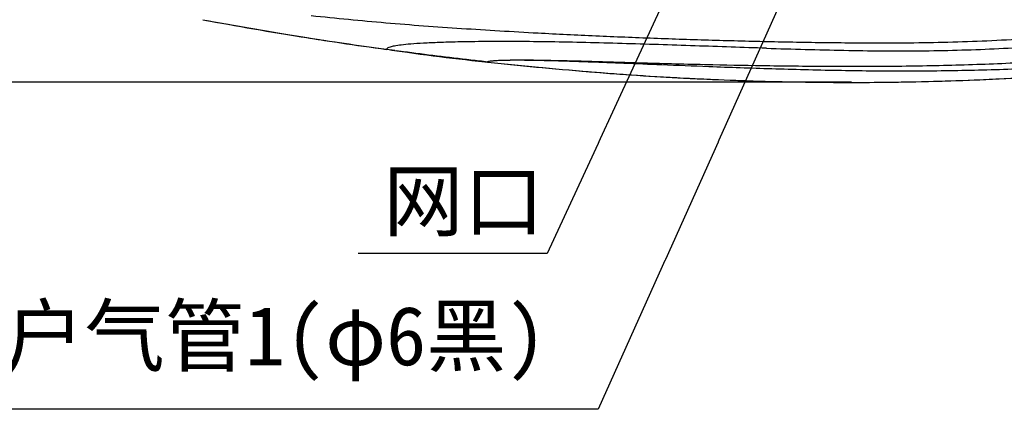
# Model space of a CAD drawing. Header units: millimetres. Extents: x 7590 to 10884, y -1862 to 419.
# Tile 3 of 83: x 8083 to 8333, y -1543 to -1444. Entities that reach past the tile are written whole.
import ezdxf

# ---------------------------------------------------------------- set-up
doc = ezdxf.new("R2010")
doc.units = ezdxf.units.MM
doc.linetypes.add('HIDDEN', pattern=[1.905, 1.27, -0.635])
doc.styles.get("Standard").update_dxf_attribs({"font": 'times.ttf'})

msp = doc.modelspace()

# ---------------------------------------------------------------- linework, layer by layer
at = {"color": 7, "lineweight": 25}
for p, q in [((8175.954, -1451.115), (8174.629, -1450.945)), ((8178.093, -1451.436), (8175.951, -1451.143)), ((8180.267, -1451.708), (8178.442, -1451.469))]:
    msp.add_line(p, q, dxfattribs=at)
for p, q in [((8294.425, -1459.504), (8004.783, -1459.504)), ((8229.909, -1542.731), (8056.386, -1542.731))]:
    msp.add_line(p, q)
for points, knots in [([(8304.142, -1449.486), (8310.755, -1449.414), (8323.967, -1449.272), (8343.864, -1448.113), (8363.724, -1446.287), (8383.52, -1443.755), (8403.236, -1440.631), (8416.299, -1438.067), (8422.829, -1436.785)], [0, 0, 0, 0, 0.1673752, 0.3343593, 0.5010372, 0.6674836, 0.8337792, 1, 1, 1, 1]), ([(8272.788, -1450.843), (8279.361, -1451.036), (8292.339, -1451.417), (8311.728, -1451.601), (8330.752, -1451.076), (8350.236, -1449.835), (8370.244, -1447.815), (8394.789, -1444.397), (8412.36, -1441.304), (8423.118, -1439.41)], [0, 0, 0, 0, 0.1315126, 0.2596246, 0.3852439, 0.50913, 0.6466411, 0.7836665, 1, 1, 1, 1]), ([(8129.142, -1443.569), (8137.006, -1444.98), (8152.566, -1447.772), (8168.213, -1450.027), (8175.951, -1451.143)], [0, 0, 0, 0, 0.5054248, 1, 1, 1, 1]), ([(8129.142, -1443.569), (8137.808, -1445.127), (8153.148, -1447.885), (8168.582, -1450.048), (8175.298, -1450.989)], [0, 0, 0, 0, 0.5648996, 1, 1, 1, 1]), ([(8156.78, -1442.511), (8163.107, -1443.148), (8175.76, -1444.421), (8195.084, -1445.814), (8212.937, -1446.875), (8229.28, -1447.668), (8244.066, -1448.268), (8258.928, -1448.761), (8273.879, -1449.141), (8288.914, -1449.418), (8299.068, -1449.463), (8304.142, -1449.486)], [0, 0, 0, 0, 0.1335825, 0.2671245, 0.400605, 0.5006642, 0.6006703, 0.7006158, 0.8004926, 0.9002917, 1, 1, 1, 1]), ([(8201.756, -1454.342), (8201.743, -1454.34), (8201.677, -1454.33), (8201.585, -1454.272), (8201.921, -1454.15), (8202.952, -1453.997), (8204.815, -1453.888), (8206.928, -1453.822), (8208.91, -1453.798), (8211.301, -1453.8), (8214.039, -1453.827), (8217.038, -1453.876), (8221.345, -1453.966), (8227.192, -1454.118), (8234.694, -1454.336), (8242.523, -1454.567), (8250.665, -1454.794), (8261.016, -1455.052), (8271.474, -1455.241), (8281.976, -1455.366), (8293.187, -1455.452), (8307.276, -1455.408), (8324.249, -1455.046), (8341.268, -1454.338), (8358.102, -1453.258), (8374.705, -1451.783), (8391.078, -1449.87), (8407.422, -1447.537), (8418.256, -1445.511), (8423.673, -1444.499)], [0, 0, 0, 0, 0.0074338, 0.0392789, 0.0711855, 0.1042024, 0.1376911, 0.1537653, 0.1698385, 0.1865075, 0.2031795, 0.219228, 0.2352795, 0.2680132, 0.2995818, 0.331167, 0.3634634, 0.3957666, 0.4507103, 0.4817786, 0.5129045, 0.5746535, 0.6364168, 0.6984658, 0.7605157, 0.8202822, 0.8800477, 0.9400259, 1, 1, 1, 1]), ([(8424.142, -1445.682), (8424.142, -1445.682), (8418.769, -1446.898), (8407.953, -1449.069), (8391.597, -1451.627), (8375.151, -1453.573), (8358.507, -1455.011), (8341.681, -1455.999), (8324.692, -1456.558), (8307.726, -1456.733), (8293.649, -1456.594), (8282.464, -1456.342), (8274.208, -1456.11), (8266.082, -1455.846), (8256.676, -1455.501), (8246.716, -1455.103), (8236.625, -1454.692), (8229.003, -1454.397), (8223.136, -1454.192), (8218.661, -1454.056), (8214.563, -1453.955), (8210.994, -1453.903), (8208.02, -1453.896), (8205.728, -1453.938), (8204.059, -1454.008), (8202.873, -1454.089), (8202.175, -1454.181), (8201.798, -1454.261), (8201.698, -1454.309), (8201.706, -1454.333), (8201.739, -1454.339), (8201.756, -1454.342)], [0, 0, 0, 0, 0.0000002, 0.0603515, 0.1207518, 0.1811765, 0.2415612, 0.303599, 0.3656702, 0.427719, 0.4897263, 0.5206061, 0.5514818, 0.581735, 0.6119855, 0.6583297, 0.6969031, 0.732797, 0.7542052, 0.7756456, 0.7970222, 0.8186495, 0.8403605, 0.8619806, 0.8841718, 0.9063638, 0.9285183, 0.952752, 0.9769905, 0.9885538, 1, 1, 1, 1]), ([(8175.978, -1451.088), (8177.752, -1451.351), (8188.261, -1452.905), (8207.601, -1455.055), (8233.036, -1457.357), (8257.585, -1458.801), (8281.242, -1459.535), (8304.936, -1459.57), (8321.888, -1459.088), (8335.496, -1458.463), (8350.338, -1457.619), (8373.143, -1455.698), (8399.285, -1452.622), (8416.236, -1449.911), (8424.142, -1448.647)], [0, 0, 0, 0, 0.0215969, 0.1279057, 0.2342129, 0.329084, 0.4239544, 0.5191452, 0.6143355, 0.6281021, 0.6831702, 0.7933196, 0.9036078, 1, 1, 1, 1]), ([(8272.788, -1450.843), (8269.775, -1450.742), (8263.663, -1450.538), (8254.483, -1450.223), (8245.196, -1449.914), (8235.895, -1449.626), (8226.687, -1449.382), (8217.709, -1449.202), (8209.127, -1449.109), (8201.141, -1449.115), (8194.558, -1449.212), (8189.336, -1449.366), (8185.339, -1449.55), (8182.042, -1449.766), (8180.506, -1449.933), (8179.744, -1450.016)], [0, 0, 0, 0, 0.0772204, 0.156671, 0.2381571, 0.3214155, 0.406093, 0.4917692, 0.5779826, 0.6642197, 0.7499746, 0.8137168, 0.876734, 0.9388766, 1, 1, 1, 1]), ([(8201.756, -1454.342), (8210.987, -1455.274), (8229.303, -1457.124), (8256.959, -1458.807), (8284.579, -1459.628), (8312.434, -1459.479), (8340.3, -1458.35), (8368.289, -1456.183), (8396.258, -1453.063), (8414.838, -1450.12), (8424.142, -1448.647)], [0, 0, 0, 0, 0.124709, 0.2474501, 0.3723542, 0.4960883, 0.6218217, 0.7471588, 0.8733884, 1, 1, 1, 1]), ([(8179.744, -1450.016), (8179.119, -1450.103), (8177.89, -1450.272), (8176.869, -1450.528), (8176.209, -1450.797), (8175.965, -1451.066), (8175.955, -1451.117), (8175.951, -1451.143)], [0, 0, 0, 0, 0.1774405, 0.3485137, 0.5150247, 0.759183, 1, 1, 1, 1]), ([(8201.756, -1454.342), (8200.326, -1454.183), (8197.49, -1453.868), (8193.137, -1453.355), (8187.42, -1452.666), (8183.126, -1452.091), (8180.267, -1451.708)], [0, 0, 0, 0, 0.2026548, 0.4018814, 0.6016262, 1, 1, 1, 1])]:
    msp.add_open_spline(points, degree=3, knots=knots, dxfattribs=at)

# ---------------------------------------------------------------- texts
at = {"linetype": 'HIDDEN', "insert": (8175.172, -1482.125), "char_height": 15, "width": 247.5133, "attachment_point": 1, "bg_fill": 2}
msp.add_mtext('{\\f宋体|b0|i0|c134|p2;网口}', dxfattribs=at)
at = {"linetype": 'HIDDEN', "insert": (8058.114, -1516.53), "char_height": 15, "width": 247.5133, "attachment_point": 1}
msp.add_mtext('{\\f宋体|b0|i0|c134|p2;用户气管1(φ6黑)}', dxfattribs=at)

# ---------------------------------------------------------------- next in the draw order: linework, layer by layer
for p, q in [((8269.371, -1389.737), (8216.907, -1503.093)), ((8290.08, -1408.652), (8229.909, -1542.731)), ((8216.907, -1503.093), (8168.73, -1503.093))]:
    msp.add_line(p, q)

doc.saveas('drawing.dxf')
